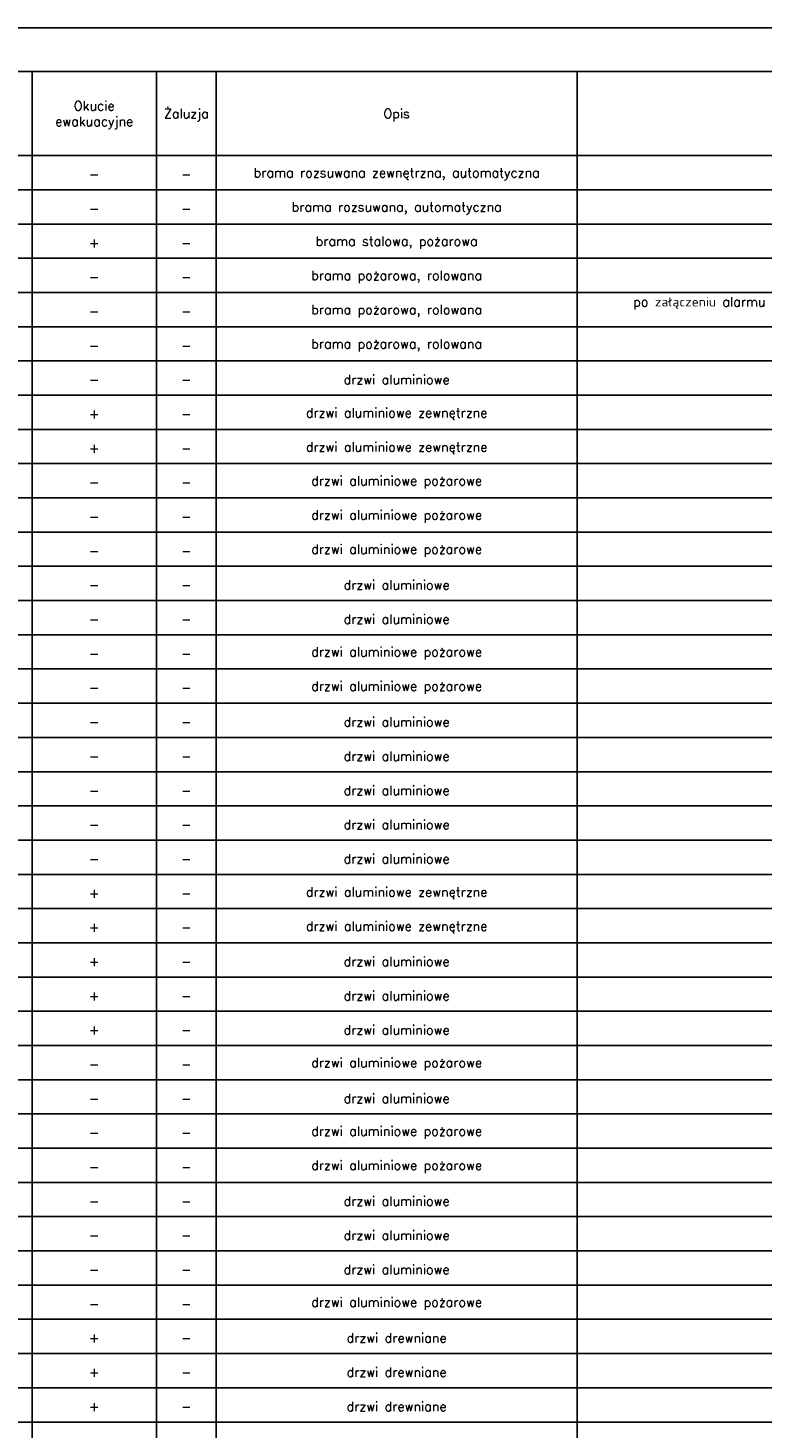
# Model space of a CAD drawing. Header units: centimetres. Extents: x -228435 to 111511, y -89367 to 428125.
# Tile 215 of 216: x 48545 to 72135, y 383132 to 428125. Entities that reach past the tile are written whole.
import ezdxf

# ---------------------------------------------------------------- set-up
doc = ezdxf.new("R2010")
doc.units = ezdxf.units.CM
doc.header["$LTSCALE"] = 50
doc.layers.add('__TABELKA', color=8, linetype='Continuous')
doc.styles.add('Romans', font='Romans.shx')

msp = doc.modelspace()

# ---------------------------------------------------------------- linework, layer by layer
at = {"layer": '__TABELKA', "linetype": 'Continuous', "lineweight": -3}
for p, q in [((111510.55281, 428124.83671, 630), (-92429.44719, 428124.83671, 630)), ((-92429.44719, 426724.83671, 630), (111510.55281, 426724.83671, 630)), ((48675.55281, 338224.83671, 630), (48675.55281, 426724.83671, 630)), ((52670.55281, 338224.83671, 630), (52670.55281, 426724.83671, 630)), ((54595.55281, 338224.83671, 630), (54595.55281, 426724.83671, 630)), ((66190.55281, 338224.83671, 630), (66190.55281, 426724.83671, 630)), ((-92429.44719, 424024.83671, 630), (111510.55281, 424024.83671, 630)), ((-92429.44719, 422924.83671, 630), (111510.55281, 422924.83671, 630)), ((-92429.44719, 421824.83671, 630), (111510.55281, 421824.83671, 630)), ((-92429.44719, 420724.83671, 630), (111510.55281, 420724.83671, 630)), ((-92429.44719, 419624.83671, 630), (111510.55281, 419624.83671, 630)), ((-92429.44719, 418524.83671, 630), (111510.55281, 418524.83671, 630)), ((-92429.44719, 417424.83671, 630), (111510.55281, 417424.83671, 630)), ((-92429.44719, 416324.83671, 630), (111510.55281, 416324.83671, 630)), ((-92429.44719, 415224.83671, 630), (111510.55281, 415224.83671, 630)), ((-92429.44719, 414124.83671, 630), (111510.55281, 414124.83671, 630)), ((-92429.44719, 413024.83671, 630), (111510.55281, 413024.83671, 630)), ((-92429.44719, 411924.83671, 630), (111510.55281, 411924.83671, 630)), ((-92429.44719, 410824.83671, 630), (111510.55281, 410824.83671, 630)), ((-92429.44719, 409724.83671, 630), (111510.55281, 409724.83671, 630)), ((-92429.44719, 408624.83671, 630), (111510.55281, 408624.83671, 630)), ((-92429.44719, 407524.83671, 630), (111510.55281, 407524.83671, 630)), ((-92429.44719, 406424.83671, 630), (111510.55281, 406424.83671, 630)), ((-92429.44719, 405324.83671, 630), (111510.55281, 405324.83671, 630)), ((-92429.44719, 404224.83671, 630), (111510.55281, 404224.83671, 630)), ((-92429.44719, 403124.83671, 630), (111510.55281, 403124.83671, 630)), ((-92429.44719, 402024.83671, 630), (111510.55281, 402024.83671, 630)), ((-92429.44719, 400924.83671, 630), (111510.55281, 400924.83671, 630)), ((-92429.44719, 399824.83671, 630), (111510.55281, 399824.83671, 630)), ((-92429.44719, 398724.83671, 630), (111510.55281, 398724.83671, 630)), ((-92429.44719, 397624.83671, 630), (111510.55281, 397624.83671, 630)), ((-92429.44719, 396524.83671, 630), (111510.55281, 396524.83671, 630)), ((-92429.44719, 395424.83671, 630), (111510.55281, 395424.83671, 630)), ((-92429.44719, 394324.83671, 630), (111510.55281, 394324.83671, 630)), ((-92429.44719, 393224.83671, 630), (111510.55281, 393224.83671, 630)), ((-92429.44719, 392124.83671, 630), (111510.55281, 392124.83671, 630)), ((-92429.44719, 391024.83671, 630), (111510.55281, 391024.83671, 630)), ((-92429.44719, 389924.83671, 630), (111510.55281, 389924.83671, 630)), ((-92429.44719, 388824.83671, 630), (111510.55281, 388824.83671, 630)), ((-92429.44719, 387724.83671, 630), (111510.55281, 387724.83671, 630)), ((-92429.44719, 386624.83671, 630), (111510.55281, 386624.83671, 630)), ((-92429.44719, 385524.83671, 630), (111510.55281, 385524.83671, 630)), ((-92429.44719, 384424.83671, 630), (111510.55281, 384424.83671, 630)), ((-92429.44719, 383324.83671, 630), (111510.55281, 383324.83671, 630))]:
    msp.add_line(p, q, dxfattribs=at)

# ---------------------------------------------------------------- texts
at = {"layer": '__TABELKA', "linetype": 'Continuous', "lineweight": -3, "char_height": 300, "attachment_point": 5, "style": 'Romans'}
for s, insert, width in [('Okucie ewakuacyjne', (50673.05281, 425324.83671, 630), 3195), ('Żaluzja', (53633.05281, 425324.83671, 630), 1125), ('Opis', (60393.05281, 425324.83671, 630), 10795), ('-', (50673.05281, 423424.83671, 630), 3595), ('-', (53633.05281, 423424.83671, 630), 1525), ('brama rozsuwana zewnętrzna, automatyczna', (60393.05281, 423424.83671, 630), 11195), ('brama rozsuwana, automatyczna', (60393.05281, 422324.83671, 630), 11195), ('-', (50673.05281, 422324.83671, 630), 3595), ('-', (53633.05281, 422324.83671, 630), 1525), ('+', (50673.05281, 421224.83671, 630), 3595), ('-', (53633.05281, 421224.83671, 630), 1525), ('brama stalowa, pożarowa', (60393.05281, 421224.83671, 630), 11195), ('brama pożarowa, rolowana', (60393.05281, 420124.83671, 630), 11195), ('-', (50673.05281, 420124.83671, 630), 3595), ('-', (53633.05281, 420124.83671, 630), 1525), ('po załączeniu alarmu pożarowego, brama opuszczana z opóźnieniem; od strony schodów wyposażona w przycisk czasowego otwarcia awaryjnego oraz w czujnik przejścia; centralka sterująca umieszczona pod stropem', (84523.05281, 419024.83671, 630), 36265), ('-', (50673.05281, 419024.83671, 630), 3595), ('-', (53633.05281, 419024.83671, 630), 1525), ('brama pożarowa, rolowana', (60393.05281, 419024.83671, 630), 11195), ('brama pożarowa, rolowana', (60393.05281, 417924.83671, 630), 11195), ('-', (50673.05281, 417924.83671, 630), 3595), ('-', (53633.05281, 417924.83671, 630), 1525), ('-', (50673.05281, 416824.83671, 630), 3595), ('-', (53633.05281, 416824.83671, 630), 1525), ('drzwi aluminiowe', (60393.05281, 416824.83671, 630), 11195), ('+', (50673.05281, 415724.83671, 630), 3595), ('-', (53633.05281, 415724.83671, 630), 1525), ('drzwi aluminiowe zewnętrzne', (60393.05281, 415724.83671, 630), 11195), ('drzwi aluminiowe zewnętrzne', (60393.05281, 414624.83671, 630), 11195), ('+', (50673.05281, 414624.83671, 630), 3595), ('-', (53633.05281, 414624.83671, 630), 1525), ('-', (50673.05281, 413524.83671, 630), 3595), ('-', (53633.05281, 413524.83671, 630), 1525), ('drzwi aluminiowe pożarowe', (60393.05281, 413524.83671, 630), 11195), ('drzwi aluminiowe pożarowe', (60393.05281, 412424.83671, 630), 11195), ('-', (50673.05281, 412424.83671, 630), 3595), ('-', (53633.05281, 412424.83671, 630), 1525), ('-', (50673.05281, 411324.83671, 630), 3595), ('-', (53633.05281, 411324.83671, 630), 1525), ('drzwi aluminiowe pożarowe', (60393.05281, 411324.83671, 630), 11195), ('drzwi aluminiowe', (60393.05281, 410224.83671, 630), 11195), ('-', (50673.05281, 410224.83671, 630), 3595), ('-', (53633.05281, 410224.83671, 630), 1525), ('-', (50673.05281, 409124.83671, 630), 3595), ('-', (53633.05281, 409124.83671, 630), 1525), ('drzwi aluminiowe', (60393.05281, 409124.83671, 630), 11195), ('drzwi aluminiowe pożarowe', (60393.05281, 408024.83671, 630), 11195), ('-', (50673.05281, 408024.83671, 630), 3595), ('-', (53633.05281, 408024.83671, 630), 1525), ('-', (50673.05281, 406924.83671, 630), 3595), ('-', (53633.05281, 406924.83671, 630), 1525), ('drzwi aluminiowe pożarowe', (60393.05281, 406924.83671, 630), 11195), ('-', (50673.05281, 405824.83671, 630), 3595), ('-', (53633.05281, 405824.83671, 630), 1525), ('drzwi aluminiowe', (60393.05281, 405824.83671, 630), 11195), ('drzwi aluminiowe', (60393.05281, 404724.83671, 630), 11195), ('-', (50673.05281, 404724.83671, 630), 3595), ('-', (53633.05281, 404724.83671, 630), 1525), ('-', (50673.05281, 403624.83671, 630), 3595), ('-', (53633.05281, 403624.83671, 630), 1525), ('drzwi aluminiowe', (60393.05281, 403624.83671, 630), 11195), ('drzwi aluminiowe', (60393.05281, 402524.83671, 630), 11195), ('-', (50673.05281, 402524.83671, 630), 3595), ('-', (53633.05281, 402524.83671, 630), 1525), ('-', (50673.05281, 401424.83671, 630), 3595), ('-', (53633.05281, 401424.83671, 630), 1525), ('drzwi aluminiowe', (60393.05281, 401424.83671, 630), 11195), ('+', (50673.05281, 400324.83671, 630), 3595), ('drzwi aluminiowe zewnętrzne', (60393.05281, 400324.83671, 630), 11195), ('-', (53633.05281, 400324.83671, 630), 1525), ('+', (50673.05281, 399224.83671, 630), 3595), ('-', (53633.05281, 399224.83671, 630), 1525), ('drzwi aluminiowe zewnętrzne', (60393.05281, 399224.83671, 630), 11195), ('+', (50673.05281, 398124.83671, 630), 3595), ('drzwi aluminiowe', (60393.05281, 398124.83671, 630), 11195), ('-', (53633.05281, 398124.83671, 630), 1525), ('+', (50673.05281, 397024.83671, 630), 3595), ('-', (53633.05281, 397024.83671, 630), 1525), ('drzwi aluminiowe', (60393.05281, 397024.83671, 630), 11195), ('+', (50673.05281, 395924.83671, 630), 3595), ('-', (53633.05281, 395924.83671, 630), 1525), ('drzwi aluminiowe', (60393.05281, 395924.83671, 630), 11195), ('drzwi aluminiowe pożarowe', (60393.05281, 394824.83671, 630), 11195), ('-', (50673.05281, 394824.83671, 630), 3595), ('-', (53633.05281, 394824.83671, 630), 1525), ('-', (50673.05281, 393724.83671, 630), 3595), ('-', (53633.05281, 393724.83671, 630), 1525), ('drzwi aluminiowe', (60393.05281, 393724.83671, 630), 11195), ('drzwi aluminiowe pożarowe', (60393.05281, 392624.83671, 630), 11195), ('-', (50673.05281, 392624.83671, 630), 3595), ('-', (53633.05281, 392624.83671, 630), 1525), ('-', (50673.05281, 391524.83671, 630), 3595), ('-', (53633.05281, 391524.83671, 630), 1525), ('drzwi aluminiowe pożarowe', (60393.05281, 391524.83671, 630), 11195), ('drzwi aluminiowe', (60393.05281, 390424.83671, 630), 11195), ('-', (50673.05281, 390424.83671, 630), 3595), ('-', (53633.05281, 390424.83671, 630), 1525), ('-', (50673.05281, 389324.83671, 630), 3595), ('-', (53633.05281, 389324.83671, 630), 1525), ('drzwi aluminiowe', (60393.05281, 389324.83671, 630), 11195), ('drzwi aluminiowe', (60393.05281, 388224.83671, 630), 11195), ('-', (50673.05281, 388224.83671, 630), 3595), ('-', (53633.05281, 388224.83671, 630), 1525), ('-', (50673.05281, 387124.83671, 630), 3595), ('-', (53633.05281, 387124.83671, 630), 1525), ('drzwi aluminiowe pożarowe', (60393.05281, 387124.83671, 630), 11195), ('+', (50673.05281, 386024.83671, 630), 3595), ('-', (53633.05281, 386024.83671, 630), 1525), ('drzwi drewniane', (60393.05281, 386024.83671, 630), 11195), ('drzwi drewniane', (60393.05281, 384924.83671, 630), 11195), ('+', (50673.05281, 384924.83671, 630), 3595), ('-', (53633.05281, 384924.83671, 630), 1525), ('+', (50673.05281, 383824.83671, 630), 3595), ('-', (53633.05281, 383824.83671, 630), 1525), ('drzwi drewniane', (60393.05281, 383824.83671, 630), 11195)]:
    msp.add_mtext(s, dxfattribs=dict(at, insert=insert, width=width))

doc.saveas('drawing.dxf')
